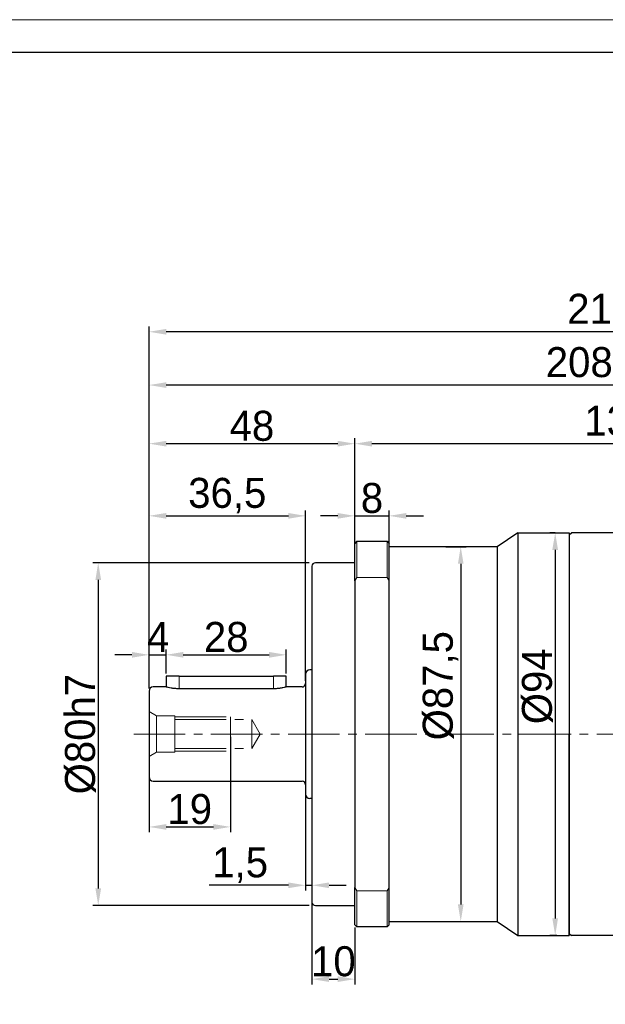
# Model space of a CAD drawing. Header units: millimetres. Extents: x 7406 to 8051, y -916 to -460.
# Tile 3 of 9: x 7573 to 7709, y -690 to -460. Entities that reach past the tile are written whole.
import ezdxf

# ---------------------------------------------------------------- set-up
doc = ezdxf.new("R2010")
doc.units = ezdxf.units.MM
doc.header["$PDSIZE"] = -5
doc.linetypes.add('点画线', pattern=[18, 12, -2, 2, -2])
doc.layers.get('0').update_dxf_attribs({"lineweight": 18})
doc.layers.get('Defpoints').update_dxf_attribs({"lineweight": 18})
for name, color, linetype, lineweight in [('7中心线层', 7, '点画线', 18), ('图框_外框线', 7, 'Continuous', 18), ('尺寸线层', 3, 'Continuous', 18), ('粗实线', 7, 'Continuous', 40)]:
    doc.layers.add(name, color=color, linetype=linetype, lineweight=lineweight)
doc.styles.add('工程字', font='txt')
doc.dimstyles.new('ISO-25', dxfattribs={"dimtxt": 7, "dimasz": 4, "dimexe": 1.25, "dimexo": 0.625, "dimtad": 1, "dimtxsty": '工程字', "dimcen": 2, "dimdle": 8, "dimadec": 0, "dimazin": 0, "dimtfac": 1, "dimtmove": 0, "dimatfit": 3, "dimfxl": 1, "dimarcsym": 0})

# ---------------------------------------------------------------- blocks, each defined once
blk = doc.blocks.new('*D8')
at = {"layer": 'Defpoints', "color": 0}
for p in [(7602.8, -545.61), (7602.8, -617.08), (7811.3, -647.61)]:
    blk.add_point(p, dxfattribs=at)
at = {"layer": '尺寸线层', "color": 0, "lineweight": -2}
for p, q in [((7602.8, -616.45), (7602.8, -544.36)), ((7811.3, -646.98), (7811.3, -544.36)), ((7807.3, -545.61), (7606.8, -545.61))]:
    blk.add_line(p, q, dxfattribs=at)
at = {"layer": '尺寸线层', "color": 0}
for points in [[(7606.8, -544.95), (7606.8, -546.28), (7602.8, -545.61)], [(7807.3, -546.28), (7807.3, -544.95), (7811.3, -545.61)]]:
    blk.add_solid(points, dxfattribs=at)
at = {"layer": '尺寸线层', "color": 0, "insert": (7707.05, -540.9), "char_height": 7, "attachment_point": 5, "style": '工程字'}
blk.add_mtext('\\A1;208,5', dxfattribs=at)
blk = doc.blocks.new('*D12')
at = {"layer": 'Defpoints', "color": 0}
for p in [(7602.8, -533.17), (7602.8, -617.08), (7821.3, -685.58)]:
    blk.add_point(p, dxfattribs=at)
at = {"layer": '尺寸线层', "color": 0, "lineweight": -2}
for p, q in [((7602.8, -616.45), (7602.8, -531.92)), ((7821.3, -684.95), (7821.3, -531.92)), ((7817.3, -533.17), (7606.8, -533.17))]:
    blk.add_line(p, q, dxfattribs=at)
at = {"layer": '尺寸线层', "color": 0}
for points in [[(7606.8, -532.51), (7606.8, -533.84), (7602.8, -533.17)], [(7817.3, -533.84), (7817.3, -532.51), (7821.3, -533.17)]]:
    blk.add_solid(points, dxfattribs=at)
at = {"layer": '尺寸线层', "color": 0, "insert": (7712.05, -528.46), "char_height": 7, "attachment_point": 5, "style": '工程字'}
blk.add_mtext('\\A1;218,5', dxfattribs=at)
blk = doc.blocks.new('*D23')
at = {"layer": 'Defpoints', "color": 0}
for p in [(7640.8, -587.08), (7590.95, -667.08), (7640.8, -667.08)]:
    blk.add_point(p, dxfattribs=at)
at = {"layer": '尺寸线层', "color": 0, "lineweight": -2}
for p, q in [((7640.18, -587.08), (7589.7, -587.08)), ((7590.95, -591.08), (7590.95, -663.08)), ((7640.18, -667.08), (7589.7, -667.08))]:
    blk.add_line(p, q, dxfattribs=at)
at = {"layer": '尺寸线层', "color": 0}
for points in [[(7591.62, -591.08), (7590.29, -591.08), (7590.95, -587.08)], [(7590.29, -663.08), (7591.62, -663.08), (7590.95, -667.08)]]:
    blk.add_solid(points, dxfattribs=at)
at = {"layer": '尺寸线层', "color": 0, "insert": (7586.83, -627.08), "char_height": 7, "attachment_point": 5, "rotation": 90, "style": '工程字'}
blk.add_mtext('\\A1;%%C80h7', dxfattribs=at)
blk = doc.blocks.new('*D24')
at = {"layer": 'Defpoints', "color": 0}
for p in [(7602.8, -559.29), (7650.8, -582.64), (7602.8, -615.08)]:
    blk.add_point(p, dxfattribs=at)
at = {"layer": '尺寸线层', "color": 0, "lineweight": -2}
for p, q in [((7602.8, -614.45), (7602.8, -558.04)), ((7650.8, -582.02), (7650.8, -558.04)), ((7646.8, -559.29), (7606.8, -559.29))]:
    blk.add_line(p, q, dxfattribs=at)
at = {"layer": '尺寸线层', "color": 0}
for points in [[(7606.8, -558.63), (7606.8, -559.96), (7602.8, -559.29)], [(7646.8, -559.96), (7646.8, -558.63), (7650.8, -559.29)]]:
    blk.add_solid(points, dxfattribs=at)
at = {"layer": '尺寸线层', "color": 0, "insert": (7626.8, -555.17), "char_height": 7, "attachment_point": 5, "style": '工程字'}
blk.add_mtext('\\A1;48', dxfattribs=at)
blk = doc.blocks.new('*D25')
at = {"layer": 'Defpoints', "color": 0}
for p in [(7698.17, -580.08), (7697.53, -674.08), (7698.5, -674.08)]:
    blk.add_point(p, dxfattribs=at)
at = {"layer": '尺寸线层', "color": 0, "lineweight": -2}
for p, q in [((7697.54, -580.08), (7696.28, -580.08)), ((7697.53, -584.08), (7697.53, -670.08)), ((7697.88, -674.08), (7696.28, -674.08))]:
    blk.add_line(p, q, dxfattribs=at)
at = {"layer": '尺寸线层', "color": 0}
for points in [[(7698.19, -584.08), (7696.86, -584.08), (7697.53, -580.08)], [(7696.86, -670.08), (7698.19, -670.08), (7697.53, -674.08)]]:
    blk.add_solid(points, dxfattribs=at)
at = {"layer": '尺寸线层', "color": 0, "insert": (7693.4, -615.92), "char_height": 7, "attachment_point": 5, "rotation": 90, "style": '工程字'}
blk.add_mtext('\\A1;%%c94{}{{\\H0.7x;}{}}', dxfattribs=at)
blk = doc.blocks.new('*D31')
at = {"layer": 'Defpoints', "color": 0}
for p in [(7606.8, -608.57), (7606.8, -613.58), (7602.8, -617.08)]:
    blk.add_point(p, dxfattribs=at)
at = {"layer": '尺寸线层', "color": 0, "lineweight": -2}
for p, q in [((7598.8, -608.57), (7594.8, -608.57)), ((7602.8, -616.45), (7602.8, -607.32)), ((7602.8, -608.57), (7606.8, -608.57)), ((7606.8, -612.95), (7606.8, -607.32)), ((7610.8, -608.57), (7614.8, -608.57))]:
    blk.add_line(p, q, dxfattribs=at)
at = {"layer": '尺寸线层', "color": 0}
for points in [[(7598.8, -609.24), (7598.8, -607.9), (7602.8, -608.57)], [(7610.8, -607.9), (7610.8, -609.24), (7606.8, -608.57)]]:
    blk.add_solid(points, dxfattribs=at)
at = {"layer": '尺寸线层', "color": 0, "insert": (7604.91, -604.44), "char_height": 7, "attachment_point": 5, "style": '工程字'}
blk.add_mtext('\\A1;4', dxfattribs=at)
blk = doc.blocks.new('*D32')
at = {"layer": 'Defpoints', "color": 0}
for p in [(7634.8, -608.57), (7606.8, -613.58), (7634.8, -613.58)]:
    blk.add_point(p, dxfattribs=at)
at = {"layer": '尺寸线层', "color": 0, "lineweight": -2}
for p, q in [((7606.8, -612.95), (7606.8, -607.32)), ((7610.8, -608.57), (7630.8, -608.57)), ((7634.8, -612.95), (7634.8, -607.32))]:
    blk.add_line(p, q, dxfattribs=at)
at = {"layer": '尺寸线层', "color": 0}
for points in [[(7610.8, -607.9), (7610.8, -609.24), (7606.8, -608.57)], [(7630.8, -609.24), (7630.8, -607.9), (7634.8, -608.57)]]:
    blk.add_solid(points, dxfattribs=at)
at = {"layer": '尺寸线层', "color": 0, "insert": (7620.8, -604.44), "char_height": 7, "attachment_point": 5, "style": '工程字'}
blk.add_mtext('\\A1;28', dxfattribs=at)
blk = doc.blocks.new('*D33')
at = {"layer": 'Defpoints', "color": 0}
for p in [(7639.3, -576.13), (7639.3, -615.28), (7602.8, -617.08)]:
    blk.add_point(p, dxfattribs=at)
at = {"layer": '尺寸线层', "color": 0, "lineweight": -2}
for p, q in [((7602.8, -616.45), (7602.8, -574.88)), ((7606.8, -576.13), (7635.3, -576.13)), ((7639.3, -614.65), (7639.3, -574.88))]:
    blk.add_line(p, q, dxfattribs=at)
at = {"layer": '尺寸线层', "color": 0}
for points in [[(7606.8, -575.47), (7606.8, -576.8), (7602.8, -576.13)], [(7635.3, -576.8), (7635.3, -575.47), (7639.3, -576.13)]]:
    blk.add_solid(points, dxfattribs=at)
at = {"layer": '尺寸线层', "color": 0, "insert": (7621.05, -571.42), "char_height": 7, "attachment_point": 5, "style": '工程字'}
blk.add_mtext('\\A1;36,5', dxfattribs=at)
blk = doc.blocks.new('*D34')
at = {"layer": 'Defpoints', "color": 0}
for p in [(7602.8, -626.45), (7621.8, -627.08), (7621.8, -648.74)]:
    blk.add_point(p, dxfattribs=at)
at = {"layer": '尺寸线层', "color": 0, "lineweight": -2}
for p, q in [((7602.8, -627.08), (7602.8, -649.99)), ((7621.8, -627.7), (7621.8, -649.99)), ((7606.8, -648.74), (7617.8, -648.74))]:
    blk.add_line(p, q, dxfattribs=at)
at = {"layer": '尺寸线层', "color": 0}
for points in [[(7606.8, -648.07), (7606.8, -649.4), (7602.8, -648.74)], [(7617.8, -649.4), (7617.8, -648.07), (7621.8, -648.74)]]:
    blk.add_solid(points, dxfattribs=at)
at = {"layer": '尺寸线层', "color": 0, "insert": (7612.3, -644.61), "char_height": 7, "attachment_point": 5, "style": '工程字'}
blk.add_mtext('\\A1;19', dxfattribs=at)
blk = doc.blocks.new('*D35')
at = {"layer": 'Defpoints', "color": 0}
for p in [(7639.3, -639.6), (7640.8, -644.52), (7640.8, -662.36)]:
    blk.add_point(p, dxfattribs=at)
at = {"layer": '尺寸线层', "color": 0, "lineweight": -2}
for p, q in [((7639.3, -640.22), (7639.3, -663.61)), ((7640.8, -645.14), (7640.8, -663.61)), ((7635.3, -662.36), (7616.79, -662.36)), ((7639.3, -662.36), (7640.8, -662.36)), ((7644.8, -662.36), (7648.8, -662.36))]:
    blk.add_line(p, q, dxfattribs=at)
at = {"layer": '尺寸线层', "color": 0}
for points in [[(7635.3, -663.03), (7635.3, -661.7), (7639.3, -662.36)], [(7644.8, -661.7), (7644.8, -663.03), (7640.8, -662.36)]]:
    blk.add_solid(points, dxfattribs=at)
at = {"layer": '尺寸线层', "color": 0, "insert": (7624.05, -657.65), "char_height": 7, "attachment_point": 5, "style": '工程字'}
blk.add_mtext('\\A1;1,5', dxfattribs=at)
blk = doc.blocks.new('*D36')
at = {"layer": 'Defpoints', "color": 0}
for p in [(7640.8, -665.33), (7650.8, -671.58), (7650.8, -684.26)]:
    blk.add_point(p, dxfattribs=at)
at = {"layer": '尺寸线层', "color": 0, "lineweight": -2}
for p, q in [((7640.8, -665.95), (7640.8, -685.51)), ((7650.8, -672.2), (7650.8, -685.51)), ((7644.8, -684.26), (7646.8, -684.26))]:
    blk.add_line(p, q, dxfattribs=at)
at = {"layer": '尺寸线层', "color": 0}
for points in [[(7644.8, -683.6), (7644.8, -684.93), (7640.8, -684.26)], [(7646.8, -684.93), (7646.8, -683.6), (7650.8, -684.26)]]:
    blk.add_solid(points, dxfattribs=at)
at = {"layer": '尺寸线层', "color": 0, "insert": (7645.8, -680.14), "char_height": 7, "attachment_point": 5, "style": '工程字'}
blk.add_mtext('\\A1;10', dxfattribs=at)
blk = doc.blocks.new('*D37')
at = {"layer": 'Defpoints', "color": 0}
for p in [(7658.8, -576.13), (7650.8, -584.05), (7658.8, -584.05)]:
    blk.add_point(p, dxfattribs=at)
at = {"layer": '尺寸线层', "color": 0, "lineweight": -2}
for p, q in [((7646.8, -576.13), (7642.8, -576.13)), ((7650.8, -583.43), (7650.8, -574.88)), ((7650.8, -576.13), (7658.8, -576.13)), ((7658.8, -583.43), (7658.8, -574.88)), ((7662.8, -576.13), (7666.8, -576.13))]:
    blk.add_line(p, q, dxfattribs=at)
at = {"layer": '尺寸线层', "color": 0}
for points in [[(7646.8, -576.8), (7646.8, -575.47), (7650.8, -576.13)], [(7662.8, -575.47), (7662.8, -576.8), (7658.8, -576.13)]]:
    blk.add_solid(points, dxfattribs=at)
at = {"layer": '尺寸线层', "color": 0, "insert": (7654.8, -572.01), "char_height": 7, "attachment_point": 5, "style": '工程字'}
blk.add_mtext('\\A1;8', dxfattribs=at)
blk = doc.blocks.new('*D38')
at = {"layer": 'Defpoints', "color": 0}
for p in [(7671.4, -583.33), (7671.4, -670.83), (7675.5, -670.83)]:
    blk.add_point(p, dxfattribs=at)
at = {"layer": '尺寸线层', "color": 0, "lineweight": -2}
for p, q in [((7672.03, -583.33), (7676.75, -583.33)), ((7675.5, -587.33), (7675.5, -666.83)), ((7672.03, -670.83), (7676.75, -670.83))]:
    blk.add_line(p, q, dxfattribs=at)
at = {"layer": '尺寸线层', "color": 0}
for points in [[(7676.17, -587.33), (7674.84, -587.33), (7675.5, -583.33)], [(7674.84, -666.83), (7676.17, -666.83), (7675.5, -670.83)]]:
    blk.add_solid(points, dxfattribs=at)
at = {"layer": '尺寸线层', "color": 0, "insert": (7670.79, -615.78), "char_height": 7, "attachment_point": 5, "rotation": 90, "style": '工程字'}
blk.add_mtext('\\A1;%%c87,5', dxfattribs=at)
blk = doc.blocks.new('*D41')
at = {"layer": 'Defpoints', "color": 0}
for p in [(7650.8, -559.29), (7650.8, -582.64), (7781.3, -627.08)]:
    blk.add_point(p, dxfattribs=at)
at = {"layer": '尺寸线层', "color": 0, "lineweight": -2}
for p, q in [((7650.8, -582.02), (7650.8, -558.04)), ((7781.3, -626.45), (7781.3, -558.04)), ((7777.3, -559.29), (7654.8, -559.29))]:
    blk.add_line(p, q, dxfattribs=at)
at = {"layer": '尺寸线层', "color": 0}
for points in [[(7654.8, -558.63), (7654.8, -559.96), (7650.8, -559.29)], [(7777.3, -559.96), (7777.3, -558.63), (7781.3, -559.29)]]:
    blk.add_solid(points, dxfattribs=at)
at = {"layer": '尺寸线层', "color": 0, "insert": (7716.05, -554.58), "char_height": 7, "attachment_point": 5, "style": '工程字'}
blk.add_mtext('\\A1;130,5', dxfattribs=at)

msp = doc.modelspace()

# ---------------------------------------------------------------- linework, layer by layer
at = {"color": 7, "linetype": 'Continuous', "lineweight": 15}
for p, q in [((7700.8049, -580.0787), (7688.8049, -580.0787)), ((7651.3049, -582.0787), (7651.3049, -590.4863)), ((7658.3049, -582.0787), (7658.3049, -590.4863)), ((7650.8049, -591.2841), (7651.3049, -590.4863)), ((7658.3049, -590.4863), (7651.3049, -590.4863)), ((7658.3049, -590.4863), (7658.8049, -591.2841)), ((7700.8049, -627.0787), (7688.8049, -627.0787)), ((7651.3049, -663.671), (7650.8049, -662.8732)), ((7651.3049, -663.671), (7658.3049, -663.671)), ((7651.3049, -663.671), (7651.3049, -672.0787)), ((7658.3049, -663.671), (7658.8049, -662.8732)), ((7658.3049, -663.671), (7658.3049, -672.0787))]:
    msp.add_line(p, q, dxfattribs=at)
at = {"layer": '7中心线层'}
for p, q in [((7609.8005, -616.4957), (7609.8005, -613.5787)), ((7631.8005, -613.5787), (7631.8005, -616.4957)), ((7602.8005, -621.8287), (7604.5326, -622.8287)), ((7604.5326, -622.8287), (7608.8005, -622.8287)), ((7604.5326, -622.8287), (7604.5326, -631.3287)), ((7608.8005, -627.0787), (7608.8005, -622.8287)), ((7608.8005, -623.0787), (7621.8005, -623.0787)), ((7608.8005, -623.7037), (7626.8005, -623.7037)), ((7621.8005, -627.0787), (7621.8005, -623.0787)), ((7628.7491, -627.0787), (7626.8005, -623.7037)), ((7626.8005, -623.7037), (7626.8005, -630.4537)), ((7599.2349, -627.0787), (7781.3049, -627.0787)), ((7608.8005, -627.0787), (7608.8005, -631.3287)), ((7621.8005, -627.0787), (7621.8005, -631.0787)), ((7628.7491, -627.0787), (7626.8005, -630.4537)), ((7602.8005, -632.3287), (7604.5326, -631.3287)), ((7604.5326, -631.3287), (7608.8005, -631.3287)), ((7608.8005, -630.4537), (7626.8005, -630.4537)), ((7608.8005, -631.0787), (7621.8005, -631.0787))]:
    msp.add_line(p, q, dxfattribs=at)
at = {"layer": '图框_外框线', "color": 3}
msp.add_lwpolyline([(7406.0841, -916.3861), (8051.0076, -916.3861), (8051.0076, -460.333), (7406.0841, -460.333)], close=True, dxfattribs=at)
at = {"layer": '图框_外框线', "color": 3, "lineweight": 25}
msp.add_lwpolyline([(7444.4724, -908.7084), (8043.3299, -908.7084), (8043.3299, -468.0107), (7444.4724, -468.0107)], close=True, dxfattribs=at)
at = {"layer": '粗实线', "lineweight": 30}
for p, q in [((7688.8049, -580.0787), (7684.0049, -583.3287)), ((7688.8049, -580.0787), (7688.8049, -627.0787)), ((7688.8049, -580.0788), (7700.8049, -580.0788)), ((7700.8049, -580.0788), (7700.8049, -627.0787)), ((7650.8049, -591.2841), (7650.8049, -582.5787)), ((7651.3049, -582.0787), (7658.3049, -582.0787)), ((7658.8049, -591.2841), (7658.8049, -582.5787)), ((7684.0049, -583.3287), (7658.8049, -583.3287)), ((7684.0049, -583.3287), (7684.0049, -670.8287)), ((7650.8049, -587.079), (7641.6049, -587.079)), ((7650.8049, -591.2841), (7650.8049, -662.8732)), ((7658.8049, -662.8732), (7658.8049, -591.2841)), ((7606.8005, -613.5787), (7606.8005, -616.0787)), ((7609.8005, -613.5787), (7606.8005, -613.5787)), ((7609.8005, -613.5787), (7631.8005, -613.5787)), ((7634.8005, -613.5787), (7631.8005, -613.5787)), ((7634.8005, -616.0787), (7634.8005, -613.5787)), ((7640.8049, -612.0787), (7640.3005, -612.0787)), ((7606.8005, -616.0787), (7603.8005, -616.0787)), ((7631.8005, -616.4957), (7609.8005, -616.4957)), ((7638.5005, -616.0787), (7634.8005, -616.0787)), ((7688.8049, -627.0787), (7688.8049, -674.0787)), ((7700.8049, -674.0786), (7700.8049, -627.0787)), ((7603.8005, -638.0787), (7638.5005, -638.0787)), ((7640.8049, -642.0787), (7640.3005, -642.0787)), ((7650.8049, -671.5787), (7650.8049, -662.8732)), ((7658.8049, -671.5787), (7658.8049, -662.8732)), ((7641.6049, -667.0784), (7650.8049, -667.0784)), ((7658.8049, -670.8287), (7684.0049, -670.8287)), ((7684.0049, -670.8287), (7688.8049, -674.0787)), ((7658.3049, -672.0787), (7651.3049, -672.0787)), ((7688.8049, -674.0786), (7700.8049, -674.0786)), ((7688.8049, -674.0787), (7700.8049, -674.0787))]:
    msp.add_line(p, q, dxfattribs=at)
at = {"layer": '粗实线', "linetype": 'Continuous', "lineweight": 30}
for p, q in [((7700.8049, -580.5787), (7701.3049, -580.0787)), ((7714.8049, -580.0787), (7701.3049, -580.0787)), ((7651.3049, -582.0787), (7650.8049, -582.5787)), ((7658.3049, -582.0787), (7658.8049, -582.5787)), ((7651.3049, -672.0787), (7650.8049, -671.5787)), ((7658.3049, -672.0787), (7658.8049, -671.5787)), ((7700.8049, -673.5787), (7701.3049, -674.0787)), ((7700.8049, -673.5787), (7701.3049, -674.0787)), ((7714.8049, -674.0787), (7701.3049, -674.0787))]:
    msp.add_line(p, q, dxfattribs=at)
at = {"layer": '粗实线', "color": 0, "linetype": 'Continuous', "lineweight": 30}
msp.add_line((7700.8049, -580.0787), (7700.8049, -674.0787), dxfattribs=at)
msp.add_line((7700.8049, -580.0787), (7700.8049, -674.0787), dxfattribs=at)
at = {"layer": '粗实线', "lineweight": 30}
for centre, radius, start, end in [((7641.6049, -587.879), 0.8, 90, 180), ((7640.3005, -613.0787), 1, 90, 180), ((7638.5005, -615.2787), 0.8, 270, 0), ((7603.8005, -617.0787), 1, 90, 180), ((7603.8005, -637.0787), 1, 180, 270), ((7638.5005, -638.8787), 0.8, 0, 90), ((7640.3005, -641.0787), 1, 180, 270), ((7641.6049, -666.2784), 0.8, 180, 270)]:
    msp.add_arc(centre, radius, start, end, dxfattribs=at)
for points, knots in [([(7640.8049, -587.879), (7640.8049, -587.9104), (7640.8049, -587.9732), (7640.8049, -588.4939), (7640.8049, -589.3441), (7640.8049, -590.4499), (7640.8049, -591.6577), (7640.8049, -592.8731), (7640.8049, -594.4864), (7640.8049, -596.5978), (7640.8049, -599.3114), (7640.8049, -602.318), (7640.8049, -605.2126), (7640.8049, -607.8702), (7640.8049, -610.2161), (7640.8049, -612.9927), (7640.8049, -616.2295), (7640.8049, -619.8646), (7640.8049, -623.4921), (7640.8049, -625.8831), (7640.8049, -627.0787)], [0, 0, 0, 0, 0.05824041, 0.11648948, 0.17822687, 0.23997276, 0.28288824, 0.32570995, 0.3686331, 0.43431218, 0.5, 0.56567913, 0.63136702, 0.67428252, 0.71710414, 0.76002735, 0.82176469, 0.88351055, 0.94175314, 1, 1, 1, 1]), ([(7639.3005, -613.0787), (7639.3005, -613.0988), (7639.3005, -613.1395), (7639.3005, -613.4756), (7639.3005, -613.9844), (7639.3005, -614.6264), (7639.3005, -615.3459), (7639.3005, -616.1925), (7639.3005, -617.1616), (7639.3005, -618.2355), (7639.3005, -619.396), (7639.3005, -620.6275), (7639.3005, -622.0363), (7639.3005, -623.621), (7639.3005, -625.3536), (7639.3005, -626.5095), (7639.3005, -627.0787)], [0, 0, 0, 0, 0.07761903, 0.15765623, 0.23995144, 0.30426734, 0.36860703, 0.43429118, 0.50000004, 0.56568433, 0.63139309, 0.69570887, 0.76004861, 0.84232252, 0.92236486, 1, 1, 1, 1]), ([(7602.8005, -617.0787), (7602.8005, -617.111), (7602.8005, -617.1775), (7602.8005, -617.639), (7602.8005, -618.1838), (7602.8005, -618.8713), (7602.8005, -619.957), (7602.8005, -621.2947), (7602.8005, -622.4707), (7602.8005, -623.6728), (7602.8005, -625.2126), (7602.8005, -626.4688), (7602.8005, -627.0787)], [0, 0, 0, 0, 0.11647768, 0.23993231, 0.30429149, 0.36868432, 0.50000003, 0.63131591, 0.69567518, 0.76006791, 0.88352248, 1, 1, 1, 1]), ([(7609.8005, -616.4957), (7609.4704, -616.4864), (7608.8105, -616.4679), (7607.9246, -616.3388), (7607.2457, -616.1967), (7606.8442, -616.0907), (7606.838, -616.0889), (7606.8354, -616.0881)], [0, 0, 0, 0, 0.20935322, 0.41851345, 0.63262965, 0.85027234, 1, 1, 1, 1]), ([(7634.7656, -616.0881), (7634.7758, -616.0854), (7634.8194, -616.0736), (7634.5669, -616.1425), (7634.0309, -616.2699), (7633.2177, -616.4136), (7632.4235, -616.4881), (7631.9415, -616.494), (7631.8005, -616.4957)], [0, 0, 0, 0, 0.06260583, 0.26923516, 0.47804062, 0.69353384, 0.9103874, 1, 1, 1, 1]), ([(7602.8005, -627.0787), (7602.8005, -627.6886), (7602.8005, -628.9448), (7602.8005, -630.4845), (7602.8005, -631.6865), (7602.8005, -632.8626), (7602.8005, -634.2004), (7602.8005, -635.2859), (7602.8005, -635.9735), (7602.8005, -636.5184), (7602.8005, -636.9799), (7602.8005, -637.0464), (7602.8005, -637.0787)], [0, 0, 0, 0, 0.11647753, 0.2399321, 0.30429137, 0.36868408, 0.49999993, 0.63131567, 0.69567487, 0.76006768, 0.88352232, 1, 1, 1, 1]), ([(7639.3005, -627.0787), (7639.3005, -627.6477), (7639.3005, -628.8035), (7639.3005, -630.5361), (7639.3005, -632.1208), (7639.3005, -633.5297), (7639.3005, -634.7611), (7639.3005, -635.9217), (7639.3005, -636.9955), (7639.3005, -637.9647), (7639.3005, -638.8113), (7639.3005, -639.5309), (7639.3005, -640.1729), (7639.3005, -640.6817), (7639.3005, -641.0178), (7639.3005, -641.0586), (7639.3005, -641.0787)], [0, 0, 0, 0, 0.07762437, 0.15765615, 0.23995134, 0.30426705, 0.36860687, 0.43429106, 0.49999993, 0.56568409, 0.63139296, 0.69570866, 0.76004856, 0.84232227, 0.92235919, 1, 1, 1, 1]), ([(7640.8049, -627.0787), (7640.8049, -628.2741), (7640.8049, -630.6651), (7640.8049, -634.2925), (7640.8049, -637.9277), (7640.8049, -641.1643), (7640.8049, -643.9411), (7640.8049, -646.2869), (7640.8049, -648.9445), (7640.8049, -651.8392), (7640.8049, -654.8458), (7640.8049, -657.5595), (7640.8049, -659.6708), (7640.8049, -661.2842), (7640.8049, -662.4995), (7640.8049, -663.7074), (7640.8049, -664.8132), (7640.8049, -665.6634), (7640.8049, -666.1842), (7640.8049, -666.247), (7640.8049, -666.2784)], [0, 0, 0, 0, 0.05824254, 0.11648941, 0.17822674, 0.2399726, 0.2828882, 0.32570982, 0.36863297, 0.43431211, 0.49999999, 0.56567909, 0.6313669, 0.67428246, 0.71710414, 0.76002724, 0.82176468, 0.88351052, 0.94175097, 1, 1, 1, 1])]:
    msp.add_open_spline(points, degree=3, knots=knots, dxfattribs=at)

# ---------------------------------------------------------------- dimensions: what is measured, and where the dimension line sits
at = {"layer": '尺寸线层'}
for base, p1, p2, picture, middle in [((7602.8005, -533.1734), (7821.3049, -685.5787), (7602.8005, -617.0787), '*D12', (7712.0527, -533.1734)), ((7602.8005, -545.6119), (7811.3049, -647.6067), (7602.8005, -617.0787), '*D8', (7707.0527, -545.6119)), ((7602.8048, -559.2927), (7650.8049, -582.6429), (7602.8048, -615.0787), '*D24', (7626.8049, -559.2927)), ((7639.3005, -576.1331), (7602.8005, -617.0787), (7639.3005, -615.2799), '*D33', (7621.0505, -576.1331)), ((7606.8005, -608.5696), (7602.8005, -617.0787), (7606.8005, -613.5787), '*D31', (7604.9097, -608.5696)), ((7640.8049, -662.3643), (7639.3005, -639.5984), (7640.8049, -644.5184), '*D35', (7624.0471, -662.3643))]:
    dim = msp.add_linear_dim(base=base, p1=p1, p2=p2, dimstyle='ISO-25', override={"dimsah": 1, "dimtolj": 1}, dxfattribs=at)
    dim.commit()
    dim.dimension.update_dxf_attribs({"geometry": picture, "text_midpoint": middle, "dimtype": 160})
for base, p1, p2, picture, middle in [((7650.8049, -559.2927), (7781.3049, -627.0787), (7650.8049, -582.6429), '*D41', (7716.0549, -554.5811)), ((7658.8049, -576.1331), (7650.8049, -584.0543), (7658.8049, -584.0543), '*D37', (7654.8049, -572.0081)), ((7634.8005, -608.5696), (7606.8005, -613.5787), (7634.8005, -613.5787), '*D32', (7620.8005, -604.4446)), ((7621.8005, -648.7366), (7602.8005, -626.4537), (7621.8005, -627.0787), '*D34', (7612.3005, -644.6116)), ((7650.8049, -684.2628), (7640.8049, -665.3281), (7650.8049, -671.5787), '*D36', (7645.8049, -680.1378))]:
    dim = msp.add_linear_dim(base=base, p1=p1, p2=p2, dimstyle='ISO-25', override={"dimsah": 1, "dimtolj": 1}, dxfattribs=at)
    dim.commit()
    dim.dimension.update_dxf_attribs({"geometry": picture, "text_midpoint": middle})
for base, p1, p2, text, picture, middle in [((7697.5259, -674.0786), (7698.1654, -580.0788), (7698.5038, -674.0786), '%%c<>{}{{\\H0.7x;}{}}', '*D25', (7697.5259, -615.9176)), ((7675.5036, -670.8287), (7671.4049, -583.3287), (7671.4049, -670.8287), '%%c<>', '*D38', (7675.5036, -615.7817)), ((7590.9545, -667.0787), (7640.8049, -587.0787), (7640.8049, -667.0787), '%%C<>h7', '*D23', (7590.9545, -627.0787))]:
    dim = msp.add_linear_dim(base=base, p1=p1, p2=p2, angle=90, text=text, dimstyle='ISO-25', override={"dimsah": 1, "dimtolj": 1}, dxfattribs=at)
    dim.commit()
    dim.dimension.update_dxf_attribs({"geometry": picture, "text_midpoint": middle, "dimtype": 160})

doc.saveas('drawing.dxf')
